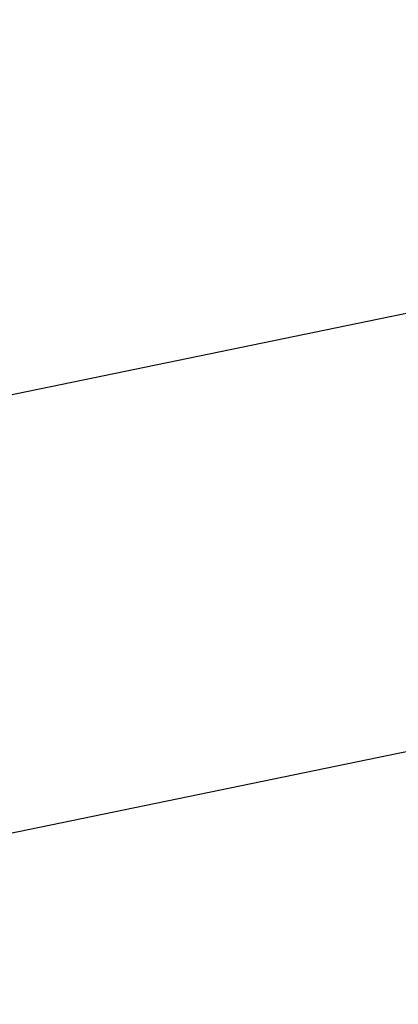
# Model space of a CAD drawing. Extents: x 447045 to 447634, y 442020 to 443192.
# Tile 22 of 24: x 447267 to 447289, y 443134 to 443192. Entities that reach past the tile are written whole.
import ezdxf

# ---------------------------------------------------------------- set-up
doc = ezdxf.new("R2010")
doc.units = 0
doc.header["$LTSCALE"] = 2
doc.header["$MEASUREMENT"] = 0
doc.linetypes.add('AUSGEZOGEN', pattern=[0])
doc.layers.get('0').update_dxf_attribs({"linetype": 'AUSGEZOGEN'})
for name, color, linetype in [('FBR', 8, 'CONTINUOUS'), ('Planeinteilung', 6, 'CONTINUOUS'), ('RAHMEN', 250, 'AUSGEZOGEN'), ('SCHLITZRINNE', 8, 'AUSGEZOGEN')]:
    doc.layers.add(name, color=color, linetype=linetype)

# ---------------------------------------------------------------- blocks, each defined once
blk = doc.blocks.new('1135297')
blk.add_line((0, 297), (0, 0))
at = {"layer": 'RAHMEN'}
blk.add_line((25, 292), (25, 5), dxfattribs=at)

msp = doc.modelspace()

# ---------------------------------------------------------------- hatches: boundary and pattern name
at = {"layer": 'SCHLITZRINNE'}
h = msp.add_hatch(dxfattribs=at)
h.set_pattern_fill('_USER', color=256, scale=1.5, angle=45, style=0, pattern_type=0)
h.set_pattern_definition([(334.2695901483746, (447234.5127272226, 443158.8401483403), (0.6512059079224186, 1.35127009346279), [])])
edge = h.paths.add_edge_path()
edge.add_arc((464490.7175438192, 449190.2495547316), 18279.89343786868, 199.256988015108, 199.2725912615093)
edge.add_arc((412789.2576575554, 431110.164703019), 36491.72717792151, 19.26941265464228, 19.275929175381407, ccw=False)
edge.add_line((447233.134, 443161.2700000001), (447233.6060244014, 443161.4349028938))
edge.add_arc((464490.7175437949, 449190.249554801), 18280.39343786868, 199.2569880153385, 199.2725912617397)
edge.add_arc((438988.1613027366, 440271.6982763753), 8736.655536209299, 19.248465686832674, 19.281113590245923, ccw=False)
edge.add_arc((439684.884197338, 440514.9838708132), 7998.678116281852, 19.2238186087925, 19.248465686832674, ccw=False)
edge.add_arc((551443.6805055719, 479485.6081539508), 110359.837036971, 199.2238149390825, 199.2304511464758)
edge.add_arc((461591.9284848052, 448142.3628786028), 15198.20419267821, 199.2304511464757, 199.2954143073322)
edge.add_arc((434066.5644204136, 438505.5905611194), 13965.35264760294, 19.22764435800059, 19.29541436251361, ccw=False)
edge.add_arc((446515.3391800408, 442847.4484587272), 781.1301442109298, 18.874057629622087, 19.227644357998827, ccw=False)
edge.add_arc((443272.1578874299, 441738.6996315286), 4208.59989003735, 18.721726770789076, 18.874057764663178, ccw=False)
edge.add_arc((445875.7446372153, 442621.065670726), 1459.557549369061, 18.158793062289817, 18.72172677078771, ccw=False)
edge.add_arc((444728.6532720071, 442244.8351673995), 2666.772522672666, 17.742332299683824, 18.158793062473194, ccw=False)
edge.add_arc((445572.4217009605, 442514.803087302), 1780.867426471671, 17.477765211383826, 17.74233229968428, ccw=False)
edge.add_arc((445655.9223158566, 442541.0951066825), 1693.325305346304, 17.206445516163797, 17.477765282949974, ccw=False)
edge.add_arc((445949.7367177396, 442632.082078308), 1385.745182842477, 16.534274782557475, 17.206445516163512, ccw=False)
edge.add_arc((445777.9256488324, 442581.0775038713), 1564.967140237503, 15.901763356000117, 16.534274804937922, ccw=False)
edge.add_arc((444610.2498572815, 442248.4174516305), 2779.104473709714, 15.717077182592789, 15.901763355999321, ccw=False)
edge.add_arc((445469.3841440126, 442490.1855316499), 1886.600396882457, 15.492922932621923, 15.71707716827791, ccw=False)
edge.add_arc((444501.3018579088, 442221.8413207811), 2891.185847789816, 15.151693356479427, 15.49292293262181, ccw=False)
edge.add_arc((444653.0003013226, 442262.919567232), 2734.024020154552, 14.800793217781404, 15.15169336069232, ccw=False)
edge.add_arc((445305.3867260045, 442435.2971580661), 2059.248441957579, 14.553226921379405, 14.800793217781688, ccw=False)
edge.add_arc((445661.5778748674, 442527.7675625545), 1691.249922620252, 14.280051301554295, 14.55322700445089, ccw=False)
edge.add_arc((445825.2781955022, 442569.4335576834), 1522.330266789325, 13.754489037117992, 14.280051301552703, ccw=False)
edge.add_arc((444655.9725115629, 442283.2091768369), 2726.157571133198, 13.361751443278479, 13.754489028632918, ccw=False)
edge.add_arc((444873.7445731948, 442334.9361968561), 2502.326484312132, 13.156370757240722, 13.361751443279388, ccw=False)
edge.add_arc((445203.5665272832, 442412.0303197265), 2163.614179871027, 12.935498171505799, 13.156370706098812, ccw=False)
edge.add_arc((445591.1524972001, 442501.0521217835), 1765.936213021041, 12.36851844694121, 12.935498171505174, ccw=False)
edge.add_arc((445707.2559674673, 442526.5122554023), 1647.073964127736, 11.781436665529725, 12.368518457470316, ccw=False)
edge.add_arc((445429.9941138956, 442468.6829810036), 1930.302423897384, 11.594814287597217, 11.781436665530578, ccw=False)
edge.add_arc((442977.0603987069, 441965.3993853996), 4434.33480961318, 11.471684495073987, 11.59481397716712, ccw=False)
edge.add_arc((444371.6934236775, 442248.4229983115), 3011.273447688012, 11.050893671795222, 11.471684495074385, ccw=False)
edge.add_arc((446428.11335783, 442650.0465261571), 916.0015312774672, 10.287944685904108, 11.050893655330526, ccw=False)
edge.add_arc((445293.5438072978, 442444.106887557), 2069.110025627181, 9.832006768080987, 10.287944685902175, ccw=False)
edge.add_arc((438489.7745608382, 441264.9773509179), 8974.298105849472, 9.613081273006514, 9.832006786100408, ccw=False)
edge.add_arc((-516898.9809261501, 279448.6900894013), 977969.7495575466, 9.612262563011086, 9.613081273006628, ccw=False)
edge.add_arc((439111.8192036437, 441356.2794889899), 8345.741258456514, 9.603416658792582, 9.61227924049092, ccw=False)
edge.add_arc((371773.6318437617, 429962.7471930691), 76641.01236189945, 9.590854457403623, 9.603416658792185, ccw=False)
edge.add_arc((456011.6550815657, 444189.1683239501), 8789.8725663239, 189.5423691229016, 189.6519019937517)
edge.add_arc((455543.1851558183, 444109.4959913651), 8314.676026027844, 189.6519019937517, 189.6840918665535)
edge.add_arc((393564.9242098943, 433546.2457900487), 54557.31384556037, 9.66554402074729, 9.670449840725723, ccw=False)

# ---------------------------------------------------------------- linework, layer by layer
at = {"layer": 'FBR'}
for points in [[(447358.9473806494, 442729.41333027, 5.4597560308e-06), (447365.2088651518, 442692.4394217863, -2.781310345e-06), (447371.4703496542, 442655.4655133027, -2.6786460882e-06), (447379.8183651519, 442606.1674217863, 3.2175724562e-06), (447388.1663806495, 442556.8693302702)], [(447247.3080008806, 443165.7971051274), (447255.0237192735, 443143.7505937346, -6.4311372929e-06), (447259.1527563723, 443131.9519877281, 2.23068798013e-05), (447263.2817934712, 443120.1533817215, 0.0002456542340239), (447263.3216096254, 443120.0398034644, -3.67736460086e-05), (447263.5880256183, 443119.280850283, -0.0017066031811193), (447266.6445463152, 443110.4754591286, -0.0010633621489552), (447271.4716214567, 443096.3166433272, -0.0019912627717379), (447274.9413123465, 443085.9320292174, -0.0009070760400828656), (447277.5758631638, 443077.8921905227)]]:
    msp.add_lwpolyline(points, format="xyb", dxfattribs=at)
at = {"layer": 'SCHLITZRINNE', "flags": 128}
msp.add_lwpolyline([(447233.134, 443161.27, 6.808200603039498e-05), (447234.7765, 443156.5705, -0.000142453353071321), (447236.419, 443151.871, -0.0001075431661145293), (447237.5526180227, 443148.6222922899, 2.895591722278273e-05), (447241.762, 443136.553, 0.0002834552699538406), (447247.4469153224, 443120.285700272, -0.0002957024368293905), (447252.896, 443104.692, -0.001542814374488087), (447254.4694601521, 443100.135480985, -0.0006646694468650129), (447258.075, 443089.5429999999, -0.002456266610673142), (447262.6110188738, 443075.939146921, -0.001817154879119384), (447268.585, 443057.499, -0.001154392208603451), (447271.0728430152, 443049.6610948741, -0.001183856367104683), (447273.463, 443042.007, -0.002932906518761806), (447278.1808704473, 443026.4497302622, -0.002759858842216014), (447283.006, 443009.861, -0.0008058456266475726), (447285.4465338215, 443001.241745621, -0.0009780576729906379), (447287.432, 442994.133, -0.001488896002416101), (447291.982007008, 442977.5263820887, -0.00153109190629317), (447296.309, 442961.351, -0.001080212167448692), (447298.5634061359, 442952.7436456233, -0.0011919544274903), (447300.571, 442944.934, -0.002293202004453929), (447303.9532739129, 442931.3858386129, -0.001713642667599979), (447308.334, 442913.22, -0.0008961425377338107), (447310.3912526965, 442904.4893492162, -0.0009637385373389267), (447312.274, 442896.364, -0.002473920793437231), (447316.101540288, 442879.3132844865, -0.002561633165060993), (447319.632, 442862.81, -0.0008142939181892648), (447320.9057146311, 442856.6530390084, -0.0005372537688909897), (447322.811, 442847.316, -0.001836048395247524), (447327.1297547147, 442825.626489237, -0.003329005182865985), (447329.388, 442813.64, -0.001989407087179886), (447332.2641140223, 442797.4280008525, -0.0009552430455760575), (447338.055, 442763.63, -3.572296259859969e-06), (447340.3885389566, 442749.8518218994, -3.86703077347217e-05), (447340.604, 442748.579, -5.481294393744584e-05), (447343.4055, 442732.0105, 0.000477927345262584), (447346.2070000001, 442715.442, 0.0001404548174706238), (447346.9915, 442710.8370000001, -2.140567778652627e-05), (447347.776, 442706.232, -5.907971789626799e-05)], format="xyb", dxfattribs=at)

# ---------------------------------------------------------------- block references
at = {"layer": 'Planeinteilung', "linetype": 'Continuous', "rotation": 281.6467705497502}
msp.add_blockref('1135297', (447081.3116807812, 443131.5817180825), dxfattribs=at)

doc.saveas('drawing.dxf')
